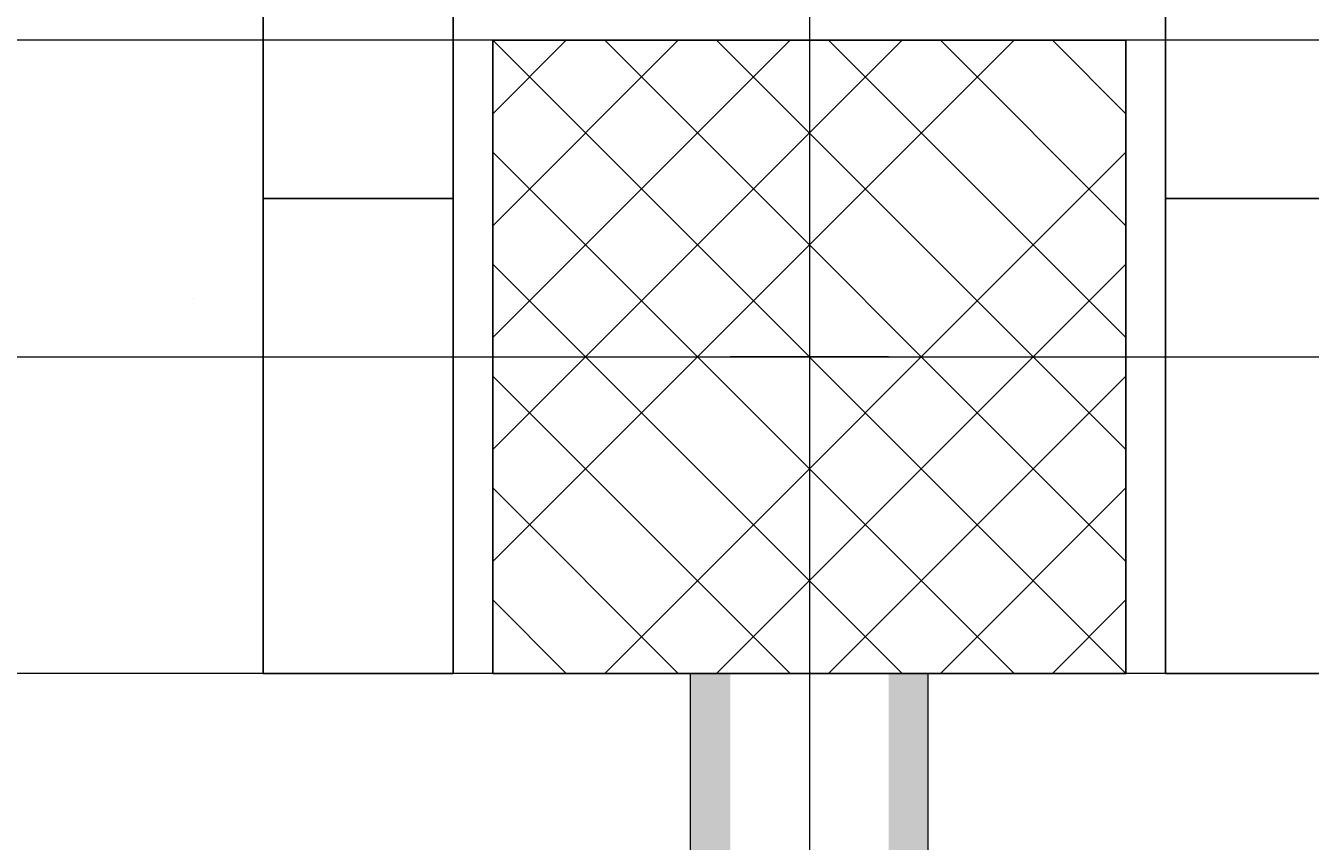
# Model space of a CAD drawing. Extents: x -620 to 300, y 62 to 1112.
# Tile 181 of 200: x -301 to -285, y 993 to 1004. Entities that reach past the tile are written whole.
import ezdxf
from ezdxf.lldxf.tags import DXFTag

# ---------------------------------------------------------------- set-up
doc = ezdxf.new("R2010")
doc.units = 0
doc.layers.get('0').update_dxf_attribs({"lineweight": 13})
for name, color, linetype, lineweight, true_color in [('00 -Bauelemente -Gipskarton', 7, 'Continuous', 9, 0xff7fe6), ('30 -33 Aussenwände- 3 Aussenstützen', 7, 'Continuous', 50, 0x0000dd), ('30 -33 Aussenwände- 7 Fassade_ Elemente', 7, 'Continuous', 9, 0x00aacc), ('30 -34 Innenwände- 2 nichttragend', 7, 'Continuous', 18, 0xff7fe6), ('30 -35 Decken- 1 Konstruktion-Träger- Stahlbeton', 7, 'Continuous', 13, 0x33aa00)]:
    doc.layers.add(name, color=color, linetype=linetype, lineweight=lineweight, true_color=true_color)
doc.layers.add('70 -71 Achsen- 1 Gebäudeachsen', color=7, linetype='STRICHPUNKT2-A06CPVM0L0', lineweight=18)
doc.styles.get("Standard").update_dxf_attribs({"font": 'ARIALN.TTF'})
tags = doc.linetypes.add('grob-A06CPVLVL0', pattern=[14, 3, -8, 3]).pattern_tags.tags
tags[8:9] = [DXFTag(74, 4), DXFTag(75, 0), DXFTag(340, '0'), DXFTag(46, 0.0), DXFTag(50, 0.0), DXFTag(44, 0.0), DXFTag(45, 0.0)]
tags[6:7] = [DXFTag(74, 4), DXFTag(75, 0), DXFTag(340, '0'), DXFTag(46, 0.0), DXFTag(50, 0.0), DXFTag(44, 0.0), DXFTag(45, 0.0)]
tags[4:5] = [DXFTag(74, 4), DXFTag(75, 0), DXFTag(340, '0'), DXFTag(46, 0.0), DXFTag(50, 0.0), DXFTag(44, 0.0), DXFTag(45, 0.0)]
tags = doc.linetypes.add('STRICHPUNKT2-A06CPVM0L0', pattern=[12.7, 6.35, -3.175, 0, -3.175]).pattern_tags.tags
tags[10:11] = [DXFTag(74, 4), DXFTag(75, 0), DXFTag(340, '0'), DXFTag(46, 0.0), DXFTag(50, 0.0), DXFTag(44, 0.0), DXFTag(45, 0.0)]
tags[8:9] = [DXFTag(74, 4), DXFTag(75, 0), DXFTag(340, '0'), DXFTag(46, 0.0), DXFTag(50, 0.0), DXFTag(44, 0.0), DXFTag(45, 0.0)]
tags[6:7] = [DXFTag(74, 4), DXFTag(75, 0), DXFTag(340, '0'), DXFTag(46, 0.0), DXFTag(50, 0.0), DXFTag(44, 0.0), DXFTag(45, 0.0)]
tags[4:5] = [DXFTag(74, 4), DXFTag(75, 0), DXFTag(340, '0'), DXFTag(46, 0.0), DXFTag(50, 0.0), DXFTag(44, 0.0), DXFTag(45, 0.0)]

# ---------------------------------------------------------------- blocks, each defined once
blk = doc.blocks.new('Referenz-A06CPVM1L0')
at = {"layer": '00 -Bauelemente -Gipskarton', "color": 0, "linetype": 'Continuous', "lineweight": 0, "ltscale": 0.13}
for points in [[(-292.676, 995.614), (-292.676, 842.114), (-292.426, 995.614), (-292.426, 841.864)], [(-292.426, 995.614), (-292.426, 841.864), (-292.176, 995.614), (-292.176, 841.614)], [(-290.176, 995.614), (-290.176, 841.614), (-289.926, 995.614), (-289.926, 841.864)], [(-289.926, 995.614), (-289.926, 841.864), (-289.676, 995.614), (-289.676, 842.114)]]:
    blk.add_solid(points, dxfattribs=at)
at = {"layer": '30 -33 Aussenwände- 3 Aussenstützen', "color": 0, "lineweight": 9}
for p, q in [((-295.176, 1003.614), (-287.176, 995.614)), ((-288.59, 1003.614), (-295.176, 997.028)), ((-290.005, 1003.614), (-295.176, 998.442)), ((-291.419, 1003.614), (-295.176, 999.856)), ((-292.833, 1003.614), (-295.176, 1001.27)), ((-294.247, 1003.614), (-295.176, 1002.685)), ((-293.762, 1003.614), (-287.176, 997.028)), ((-292.348, 1003.614), (-287.176, 998.442)), ((-290.934, 1003.614), (-287.176, 999.856)), ((-289.519, 1003.614), (-287.176, 1001.27)), ((-288.105, 1003.614), (-287.176, 1002.685)), ((-295.176, 1002.199), (-288.59, 995.614)), ((-287.176, 1002.199), (-293.762, 995.614)), ((-295.176, 1000.785), (-290.005, 995.614)), ((-287.176, 1000.785), (-292.348, 995.614)), ((-291.176, 1000.614), (-291.176, 998.614)), ((-292.176, 999.614), (-290.176, 999.614)), ((-295.176, 999.371), (-291.419, 995.614)), ((-287.176, 999.371), (-290.934, 995.614)), ((-295.176, 997.957), (-292.833, 995.614)), ((-287.176, 997.957), (-289.519, 995.614)), ((-295.176, 996.543), (-294.247, 995.614)), ((-287.176, 996.543), (-288.105, 995.614))]:
    blk.add_line(p, q, dxfattribs=at)
at = {"layer": '30 -33 Aussenwände- 3 Aussenstützen', "color": 0, "linetype": 'Continuous', "lineweight": 25, "ltscale": 0.25}
for p, q in [((-287.176, 1003.614), (-295.176, 1003.614)), ((-295.176, 1003.614), (-295.176, 995.614)), ((-287.176, 995.614), (-287.176, 1003.614)), ((-295.176, 995.614), (-287.176, 995.614))]:
    blk.add_line(p, q, dxfattribs=at)
at = {"layer": '30 -33 Aussenwände- 7 Fassade_ Elemente', "color": 0, "linetype": 'Continuous', "lineweight": 25, "ltscale": 0.25}
for p, q in [((-295.676, 1001.614), (-295.676, 1007.414)), ((-286.676, 1001.614), (-286.676, 1007.414)), ((-298.076, 1006.714), (-298.076, 1001.614)), ((-298.076, 1001.614), (-295.676, 1001.614)), ((-298.076, 1001.614), (-298.076, 995.614)), ((-295.676, 995.614), (-295.676, 1001.614)), ((-284.276, 1001.614), (-286.676, 1001.614)), ((-286.676, 995.614), (-286.676, 1001.614)), ((-298.076, 995.614), (-295.676, 995.614)), ((-284.276, 995.614), (-286.676, 995.614))]:
    blk.add_line(p, q, dxfattribs=at)
at = {"layer": '30 -33 Aussenwände- 7 Fassade_ Elemente', "color": 0, "linetype": 'Continuous', "ltscale": 0.13}
for p, q in [((-295.676, 1006.714), (-295.676, 995.614)), ((-286.676, 1006.714), (-286.676, 995.614)), ((-291.176, 1000.614), (-291.176, 998.614)), ((-291.176, 1000.614), (-291.176, 998.614)), ((-292.176, 999.614), (-290.176, 999.614)), ((-290.176, 999.614), (-292.176, 999.614)), ((-295.676, 995.614), (-451.676, 995.614)), ((-286.676, 995.614), (-130.676, 995.614))]:
    blk.add_line(p, q, dxfattribs=at)
at = {"layer": '30 -34 Innenwände- 2 nichttragend', "color": 0, "linetype": 'Continuous', "ltscale": 0.18}
for p, q in [((-292.676, 842.114), (-292.676, 995.614)), ((-289.676, 842.114), (-289.676, 995.614))]:
    blk.add_line(p, q, dxfattribs=at)
at = {"layer": '30 -35 Decken- 1 Konstruktion-Träger- Stahlbeton', "color": 0, "linetype": 'grob-A06CPVLVL0', "lineweight": -2, "ltscale": 0.13}
for p, q in [((34.824, 1003.614), (-539.606, 1003.614)), ((34.824, 995.614), (-539.606, 995.614))]:
    blk.add_line(p, q, dxfattribs=at)
at = {"layer": '70 -71 Achsen- 1 Gebäudeachsen', "color": 0, "linetype": 'STRICHPUNKT2-A06CPVM0L0', "ltscale": 0.18}
for p, q in [((-291.176, 1084.554), (-291.176, 85.114)), ((-539.606, 999.614), (75.885, 999.614))]:
    blk.add_line(p, q, dxfattribs=at)
at = {"layer": '30 -33 Aussenwände- 7 Fassade_ Elemente', "color": 0, "linetype": 'ByBlock', "ltscale": 0.13, "insert": (-298.976, 1000.347), "char_height": 0.0036, "attachment_point": 1}
for s in ['{\\fArial Narrow;instanceID}', '{\\fArial Narrow;IFC_UUID}']:
    blk.add_mtext(s, dxfattribs=at)
at = {"layer": '30 -33 Aussenwände- 7 Fassade_ Elemente', "color": 0, "linetype": 'Continuous', "ltscale": 0.13, "insert": (-321.814, 999.1), "char_height": 1.51033, "attachment_point": 1}
blk.add_mtext('{\\fArial Narrow;dezentrales Lüftungsgerät}', dxfattribs=at)

msp = doc.modelspace()

# ---------------------------------------------------------------- block references
at = {"color": 8, "lineweight": 13, "ltscale": 0.13, "true_color": 0x808080}
msp.add_blockref('Referenz-A06CPVM1L0', (0, 0), dxfattribs=at)

doc.saveas('drawing.dxf')
